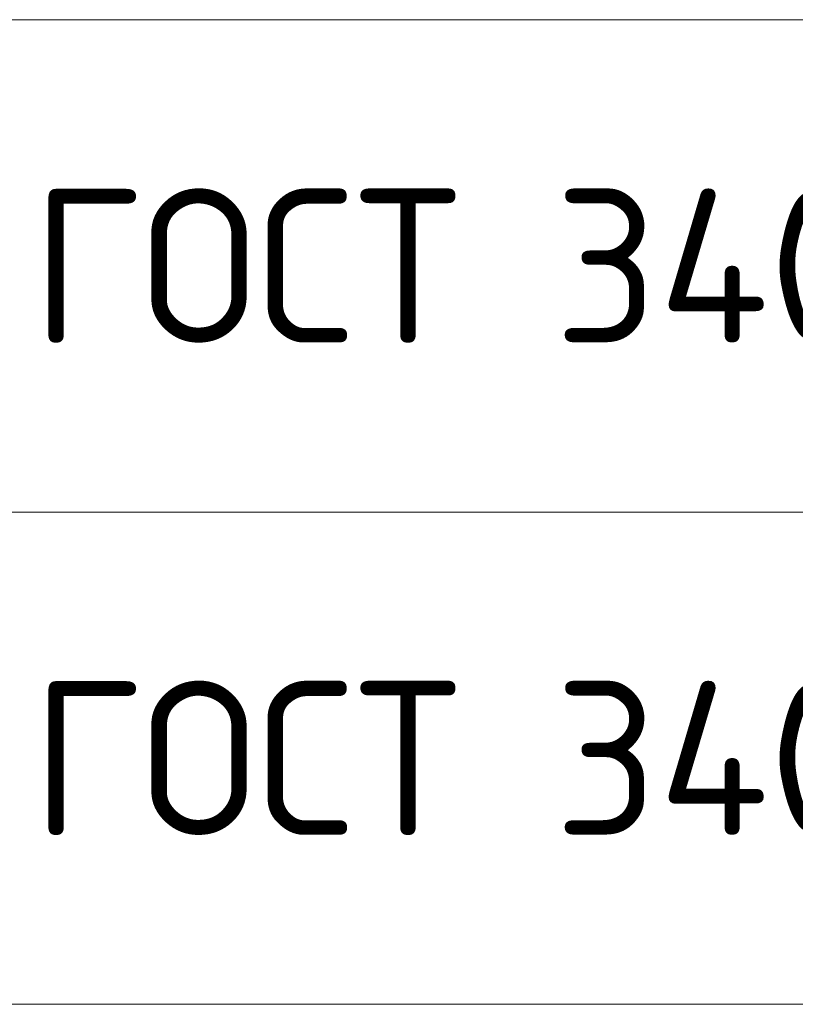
# Model space of a CAD drawing. Header units: metres. Extents: x -38 to 98, y -15 to 21.
# Tile 90 of 147: x 70.33 to 71.59, y 6.07 to 7.67. Entities that reach past the tile are written whole.
import ezdxf

# ---------------------------------------------------------------- set-up
doc = ezdxf.new("R2010")
doc.units = ezdxf.units.M
doc.layers.add('XR$4$Текст_ примечание', color=7, linetype='Continuous', lineweight=13)
doc.styles.add('ISOCPEUR', font='txt')

msp = doc.modelspace()

# ---------------------------------------------------------------- linework, layer by layer
at = {"layer": 'XR$4$Текст_ примечание', "color": 7, "linetype": 'Continuous', "lineweight": 13, "transparency": 33554687}
for p, q in [((86.4198, 7.6717), (67.9198, 7.6717)), ((86.4198, 6.8717), (67.9198, 6.8717)), ((86.4198, 6.0717), (67.9198, 6.0717))]:
    msp.add_line(p, q, dxfattribs=at)

# ---------------------------------------------------------------- texts
at = {"layer": 'XR$4$Текст_ примечание', "color": 7, "linetype": 'Continuous', "lineweight": 35, "transparency": 33554687, "char_height": 0.25, "width": 2.743715, "attachment_point": 7, "style": 'ISOCPEUR'}
for insert in [(70.3506, 7.1467), (70.3506, 6.3467)]:
    msp.add_mtext('\\W0.96;ГОСТ 34028-2016', dxfattribs=dict(at, insert=insert))

doc.saveas('drawing.dxf')
